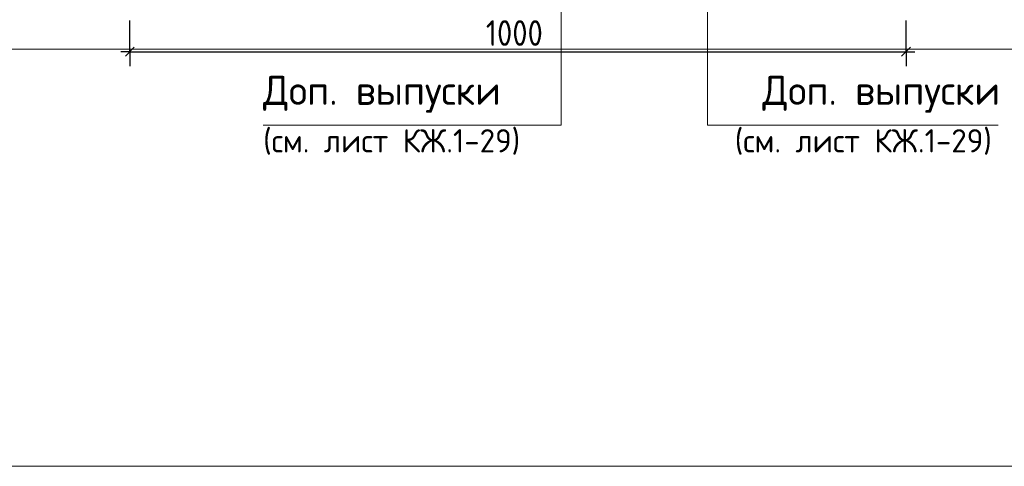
# Model space of a CAD drawing. Header units: millimetres. Extents: x 0 to 42000, y 0 to 29700.
# Tile 7 of 12: x 28072 to 36527, y 11522 to 15356. Entities that reach past the tile are written whole.
import ezdxf

# ---------------------------------------------------------------- set-up
doc = ezdxf.new("R2010")
doc.units = ezdxf.units.MM
for name, color, linetype, lineweight in [('Standard', 7, 'Continuous', 25), ('Позиционная метка диаметр_ шаг', 7, 'Continuous', 13), ('Позиционная метка линия выноска', 7, 'Continuous', 13)]:
    doc.layers.add(name, color=color, linetype=linetype, lineweight=lineweight)
doc.styles.add('ISOCPEUR', font='txt')

msp = doc.modelspace()

# ---------------------------------------------------------------- linework, layer by layer
at = {"layer": 'Standard', "color": 7, "linetype": 'Continuous', "lineweight": -3, "transparency": 33554687}
for p, q in [((29016.3, 15081.7), (29016.3, 15348.4)), ((35683, 15081.7), (35683, 15348.4)), ((29016.3, 15081.7), (29016.3, 15206.7)), ((35683, 15081.7), (35683, 15206.7)), ((29016.3, 15081.7), (28941.3, 15081.7)), ((29016.3, 15081.7), (29016.3, 14956.7)), ((29016.3, 15081.7), (35683, 15081.7)), ((35683, 15081.7), (35683, 14956.7)), ((35683, 15081.7), (35758, 15081.7))]:
    msp.add_line(p, q, dxfattribs=at)
at = {"layer": 'Standard', "color": 7, "linetype": 'Continuous', "lineweight": 25, "transparency": 33554687}
for p, q in [((28978.8, 15044.2), (29053.8, 15119.2)), ((35645.5, 15044.2), (35720.5, 15119.2))]:
    msp.add_line(p, q, dxfattribs=at)
at = {"layer": 'Standard', "color": 7, "linetype": 'Continuous', "lineweight": 13, "transparency": 33554687}
msp.add_lwpolyline([(41500, 29200), (23822.3, 29200), (23822.3, 11522.3), (41500, 11522.3), (41500, 29200)], dxfattribs=at)
at = {"layer": 'Standard', "color": 254, "linetype": 'Continuous', "lineweight": 18, "true_color": 0xc4c4ff, "transparency": 33554687}
msp.add_lwpolyline([(26445.9, 15103.6), (37092, 15103.6), (37092, 20061.2), (26445.9, 20061.2), (26445.9, 15103.6)], dxfattribs=at)
at = {"layer": 'Позиционная метка линия выноска', "color": 7, "linetype": 'Continuous', "lineweight": 13, "transparency": 33554687}
for points in [[(32349.7, 18024.1), (32722.1, 17651.7), (32722.1, 14451.7), (30162.1, 14451.7)], [(34349.7, 18024.1), (33977.3, 17651.7), (33977.3, 14451.7), (36474.8, 14451.7)]]:
    msp.add_lwpolyline(points, dxfattribs=at)

# ---------------------------------------------------------------- texts
at = {"layer": 'Standard', "color": 7, "linetype": 'Continuous', "lineweight": 25, "transparency": 33554687, "insert": (32074.7, 15131.7), "char_height": 220, "width": 666.903, "attachment_point": 7, "style": 'ISOCPEUR'}
msp.add_mtext('\\W0.87;1000', dxfattribs=at)
at = {"layer": 'Позиционная метка диаметр_ шаг', "color": 7, "linetype": 'Continuous', "lineweight": 25, "transparency": 33554687, "attachment_point": 7, "style": 'ISOCPEUR'}
for s, insert, char_height, width in [('\\W0.98;Доп. выпуски', (30162.1, 14556.8), 250, 2145.804), ('\\W0.98;Доп. выпуски', (34449.8, 14556.8), 250, 2145.804), ('\\W0.97;(см. лист КЖ.1-29)', (30162.1, 14196.8), 200, 2355.726), ('\\W0.97;(см. лист КЖ.1-29)', (34212.3, 14196.8), 200, 2355.726)]:
    msp.add_mtext(s, dxfattribs=dict(at, insert=insert, char_height=char_height, width=width))

doc.saveas('drawing.dxf')
